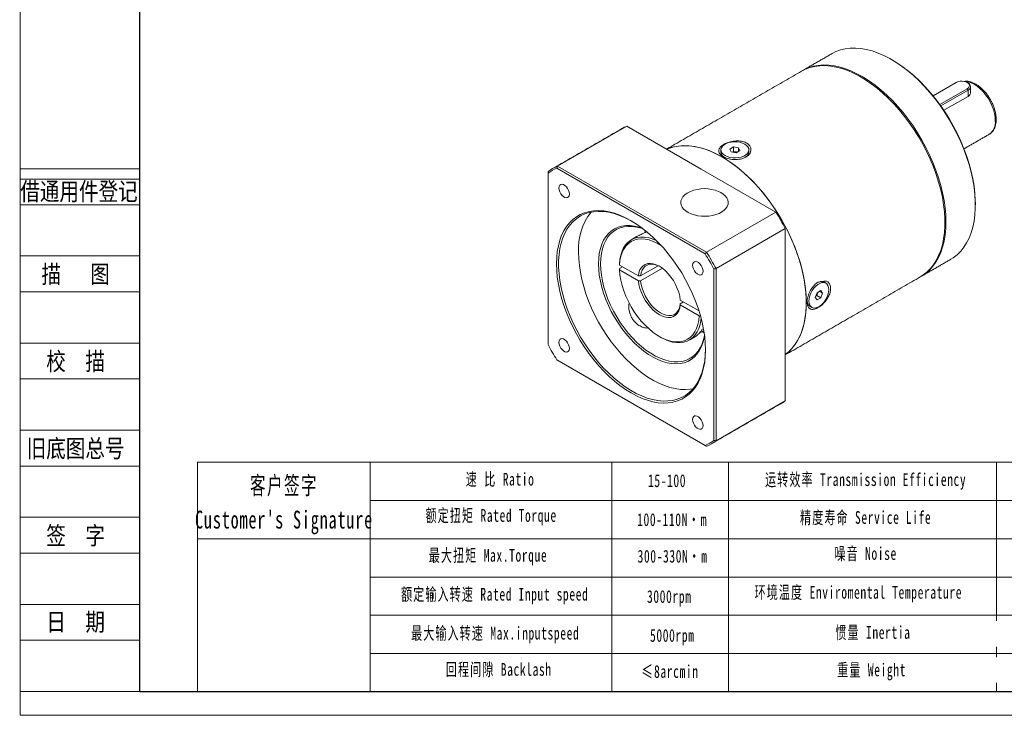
# Model space of a CAD drawing. Header units: millimetres. Extents: x -48 to 492, y -64 to 318.
# Tile 1 of 3: x -48 to 217, y -64 to 123. Entities that reach past the tile are written whole.
import ezdxf
from ezdxf.enums import TextEntityAlignment as Align

# ---------------------------------------------------------------- set-up
doc = ezdxf.new("R2010")
doc.units = ezdxf.units.MM
doc.header["$LTSCALE"] = 1.5
doc.layers.get('0').update_dxf_attribs({"lineweight": 18})
for name, color, linetype, lineweight in [('2细线层', 4, 'Continuous', 18), ('6文字层', 3, 'Continuous', 18), ('7标注层', 4, 'Continuous', 18), ('SLD-0', 7, 'Continuous', 18), ('细实线', 7, 'Continuous', 18)]:
    doc.layers.add(name, color=color, linetype=linetype, lineweight=lineweight)
doc.styles.add('宋体', font='txt', dxfattribs={"width": 0.8})
doc.styles.add('标准', font='txt', dxfattribs={"width": 0.667})

msp = doc.modelspace()

# ---------------------------------------------------------------- linework, layer by layer
at = {"color": 7, "linetype": 'Continuous', "lineweight": 15}
for p, q in [((204.539688, 106.177896), (198.285029, 102.567158)), ((200.093683, 100.215015), (207.481252, 104.479768)), ((207.707527, 104.087849), (200.358998, 99.845634)), ((207.707527, 104.087849), (207.481252, 104.479768)), ((207.707527, 104.087849), (207.707527, 102.415176)), ((207.707527, 102.415176), (201.1857, 98.650206)), ((97.074778, 83.609875), (115.742395, 94.38646)), ((135.840156, 82.78427), (115.742395, 94.38646)), ((143.552698, 88.216316), (144.532494, 88.78194)), ((143.911328, 87.443659), (143.552698, 88.216316)), ((144.532494, 88.78194), (145.870919, 88.574907)), ((144.532494, 87.540796), (144.532494, 88.78194)), ((146.22955, 87.80225), (145.249754, 87.236626)), ((145.870919, 88.574907), (146.22955, 87.80225)), ((145.870919, 87.595216), (145.870919, 88.574907)), ((145.249754, 87.236626), (143.911328, 87.443659)), ((144.268517, 87.388405), (144.532494, 87.540796)), ((144.532494, 87.540796), (145.201706, 87.437279)), ((145.201706, 87.437279), (145.51373, 87.389015)), ((136.879693, 59.977806), (96.899698, 83.057765)), ((97.074778, 83.609875), (137.2703, 60.405494)), ((155.937917, 71.182079), (135.840156, 82.78427)), ((94.545122, 81.698056), (94.545122, 35.530631)), ((155.937917, 71.182079), (137.2703, 60.405494)), ((139.799956, 56.024001), (158.467573, 66.800587)), ((158.467573, 43.592434), (158.467573, 66.800587)), ((120.695105, 66.287876), (120.629257, 65.664751)), ((113.792939, 55.993353), (114.64165, 56.483303)), ((118.897949, 54.026195), (113.793321, 56.973033)), ((119.465136, 54.025329), (124.244474, 56.784382)), ((125.346132, 56.11389), (119.465136, 52.718863)), ((139.23427, 9.732135), (139.23427, 55.89956)), ((139.799956, 56.024001), (139.799956, 9.607694)), ((113.793321, 55.666568), (118.897949, 52.719729)), ((166.538745, 48.251822), (167.028643, 49.514483)), ((167.028643, 47.554785), (166.538745, 48.251822)), ((166.933636, 48.740879), (166.669284, 48.588272)), ((167.178585, 49.37221), (166.933636, 48.740879)), ((166.933636, 48.740879), (168.008439, 48.120409)), ((167.028643, 49.514483), (168.008439, 50.080107)), ((168.008439, 48.120409), (167.028643, 47.554785)), ((167.292996, 49.667091), (167.178585, 49.37221)), ((167.64967, 49.872995), (168.498337, 49.38307)), ((168.008439, 50.080107), (168.498337, 49.38307)), ((168.498337, 49.38307), (168.008439, 48.120409)), ((130.153447, 46.548633), (131.002158, 47.038583)), ((135.220553, 44.603356), (130.154947, 47.527668)), ((130.154947, 46.221203), (135.259574, 43.274364)), ((158.467573, 20.38428), (158.467573, 43.592434)), ((136.009209, 39.575129), (136.42429, 39.81475)), ((96.899698, 31.452386), (136.879693, 8.372426)), ((137.2703, 8.14688), (97.074778, 31.351261)), ((158.467573, 20.38428), (139.799956, 9.607694))]:
    msp.add_line(p, q, dxfattribs=at)
for p, q in [((46.591744, 3.82211), (46.591744, -57.910317)), ((111.751991, 3.82211), (111.751991, -57.910317))]:
    msp.add_line(p, q)
at = {"color": 7, "linetype": 'Continuous', "lineweight": 15, "flags": 128}
for points in [[(203.058708, 58.50999), (203.750182, 58.945266), (204.78635, 59.75056), (205.734206, 60.687739), (206.589027, 61.752138), (207.346557, 62.938452), (208.003019, 64.240772), (208.555145, 65.652609), (209.000182, 67.166929), (209.335915, 68.776187), (209.560671, 70.472368), (209.673329, 72.247021), (209.673329, 74.091304), (209.560671, 75.996029), (209.335915, 77.951707), (209.000182, 79.948595), (208.555145, 81.976745), (208.003019, 84.026052), (207.346557, 86.086307), (206.589027, 88.147246), (205.734206, 90.1986), (204.78635, 92.230151), (203.750182, 94.231779), (202.630865, 96.19351), (201.433975, 98.10557), (200.165474, 99.958435), (198.831683, 101.742872), (197.439246, 103.449996), (195.9951, 105.071294), (194.506439, 106.598697), (192.980681, 108.024591), (191.425427, 109.341875), (189.848424, 110.543982), (188.257529, 111.624928), (186.660669, 112.579324), (185.065798, 113.402419), (183.480862, 114.090108), (181.913756, 114.63897), (180.37229, 115.046265), (178.864141, 115.309966), (177.396824, 115.428763), (175.977648, 115.40206), (174.613683, 115.229991), (173.311727, 114.913413), (172.078264, 114.453904), (171.061309, 113.937118)], [(187.346483, 112.18743), (188.525403, 111.470692), (190.096412, 110.403261), (191.653702, 109.216178), (193.189516, 107.915362), (194.696202, 106.507291), (196.166254, 104.99898), (197.592349, 103.397946), (198.96738, 101.712164), (200.284499, 99.95003), (201.537144, 98.120327), (202.719073, 96.232166), (203.824398, 94.294958), (204.847614, 92.318351), (205.783621, 90.312194), (206.627758, 88.286481), (207.375818, 86.251304), (208.024075, 84.216802), (208.569299, 82.193112), (209.008774, 80.190314), (209.34031, 78.218387), (209.562257, 76.287155), (209.673506, 74.406239), (209.687425, 73.487589)], [(194.85627, 53.774823), (195.547744, 54.210099), (196.583911, 55.015393), (197.531767, 55.952572), (198.386589, 57.016971), (199.144118, 58.203285), (199.800581, 59.505605), (200.352707, 60.917442), (200.797744, 62.431762), (201.133477, 64.04102), (201.358232, 65.737201), (201.470891, 67.511854), (201.470891, 69.356137), (201.358232, 71.260862), (201.133477, 73.21654), (200.797744, 75.213428), (200.352707, 77.241578), (199.800581, 79.290885), (199.144118, 81.35114), (198.386589, 83.412079), (197.531767, 85.463434), (196.583911, 87.494985), (195.547744, 89.496612), (194.428426, 91.458343), (193.231537, 93.370403), (191.963036, 95.223268), (190.629245, 97.007706), (189.236807, 98.714829), (187.792661, 100.336127), (186.304001, 101.86353), (184.778243, 103.289424), (183.222988, 104.606708), (181.645985, 105.808815), (180.055091, 106.889761), (178.45823, 107.844157), (176.863359, 108.667252), (175.278423, 109.354941), (173.711318, 109.903803), (172.169852, 110.311098), (170.661703, 110.5748), (169.194385, 110.693596), (167.775209, 110.666893), (166.411245, 110.494824), (165.109288, 110.178246), (163.875825, 109.718738), (162.85887, 109.201951)], [(163.000918, 109.282509), (163.569557, 109.599353), (164.766445, 110.129514), (166.034947, 110.517799), (167.368739, 110.762274), (168.761175, 110.861724), (170.205322, 110.815646), (171.693981, 110.624279), (173.21974, 110.288569), (174.774995, 109.810194), (176.351997, 109.191534), (177.942892, 108.435672), (179.539752, 107.546371), (181.134623, 106.528067), (182.71956, 105.385828), (184.286665, 104.125349), (185.828131, 102.752905), (187.33628, 101.275335), (188.803597, 99.700003), (190.222773, 98.034755), (191.586737, 96.287886), (192.888694, 94.4681), (194.122158, 92.584465), (195.280983, 90.646362), (196.359397, 88.663449), (197.352027, 86.645602), (198.253927, 84.602876), (199.060605, 82.545448), (199.768042, 80.483566), (200.372713, 78.427505), (200.871606, 76.387505), (201.262235, 74.373732), (201.542653, 72.396217), (201.711465, 70.464813), (201.76783, 68.58914)], [(207.481252, 104.479768), (207.836042, 104.753369), (208.042934, 105.073592), (208.085171, 105.414493), (207.959327, 105.748455), (207.675596, 106.048419), (207.256967, 106.290088), (206.737357, 106.453883), (206.158856, 106.526531), (205.568333, 106.502149), (205.013632, 106.382712), (204.539688, 106.177896)], [(215.061436, 95.85717), (215.003857, 96.820056), (214.832293, 97.82982), (214.550237, 98.865905), (214.16343, 99.90722), (213.679746, 100.932566), (213.109033, 101.921071), (212.462908, 102.852611), (211.754523, 103.708223), (210.998301, 104.470489), (210.209635, 105.123891), (209.404581, 105.655129), (208.599527, 106.053387), (207.810861, 106.310559), (207.054639, 106.421408), (206.856099, 106.425876)], [(207.707802, 106.047069), (208.088931, 105.760284), (208.328693, 105.42613), (208.410471, 105.067539), (208.328694, 104.708948), (208.08893, 104.374793), (207.707527, 104.087849)], [(164.124428, 46.858067), (164.068063, 48.733739), (163.899251, 50.665144), (163.618833, 52.642659), (163.228204, 54.656432), (162.729311, 56.696432), (162.12464, 58.752493), (161.417204, 60.814374), (160.610525, 62.871803), (159.708625, 64.914528), (158.715995, 66.932375), (157.637582, 68.915289), (156.478756, 70.853392), (155.245292, 72.737027), (153.943335, 74.556812), (152.579371, 76.303681), (151.160195, 77.968929), (149.692878, 79.544262), (148.184729, 81.021832), (146.643263, 82.394276), (145.076158, 83.654755), (143.491222, 84.796994), (141.896351, 85.815298), (140.29949, 86.704598), (138.708595, 87.46046), (137.131593, 88.079121), (135.576339, 88.557496), (134.050579, 88.893206), (132.56192, 89.084573), (131.117773, 89.13065), (129.725337, 89.0312), (128.391545, 88.786726), (127.123043, 88.398441), (126.531424, 88.158088)], [(158.467574, 32.840788), (159.223353, 33.447602), (160.171209, 34.384781), (161.02603, 35.44918), (161.78356, 36.635494), (162.440022, 37.937813), (162.992148, 39.34965), (163.437185, 40.86397), (163.772918, 42.473229), (163.997674, 44.16941), (164.110332, 45.944062), (164.110332, 47.788345), (163.997674, 49.693071), (163.772918, 51.648749), (163.437185, 53.645637), (162.992148, 55.673786), (162.440022, 57.723093), (161.78356, 59.783348), (161.02603, 61.844287), (160.171209, 63.895642), (159.223353, 65.927193), (158.187185, 67.92882), (157.067868, 69.890551), (155.870978, 71.802611), (154.602477, 73.655477), (153.268686, 75.439914), (151.876249, 77.147038), (150.432103, 78.768336), (148.943442, 80.295739), (147.417684, 81.721633), (145.86243, 83.038916), (144.285427, 84.241024), (142.694532, 85.32197), (141.097672, 86.276366), (139.502801, 87.099461), (137.917865, 87.78715), (136.350759, 88.336011), (134.809293, 88.743307), (133.301144, 89.007008), (131.833827, 89.125804), (130.414651, 89.099102), (129.050686, 88.927033), (127.74873, 88.610455), (126.531424, 88.158088)], [(145.867389, 85.905951), (146.603575, 86.06909), (147.26492, 86.317025), (147.822518, 86.638919), (148.252, 87.020705), (148.534596, 87.445696), (148.657954, 87.895319), (148.616684, 88.349923), (148.412589, 88.789639), (148.054589, 89.19525), (147.55833, 89.549029), (146.945502, 89.835513), (146.242888, 90.042181), (145.481194, 90.160003), (144.693712, 90.183827), (143.914858, 90.112614), (143.178672, 89.949475), (142.517327, 89.70154), (141.959729, 89.379646), (141.530247, 88.99786), (141.247651, 88.572868), (141.124293, 88.123245), (141.165563, 87.668642), (141.369658, 87.228926), (141.727658, 86.823315), (142.223916, 86.469537), (142.836745, 86.183053), (143.539359, 85.976384), (144.301053, 85.858562), (145.088535, 85.834737), (145.867389, 85.905951)], [(145.482428, 87.370944), (145.350344, 87.408152), (145.201706, 87.437279)], [(97.475483, 77.708418), (97.532767, 77.215257), (97.699985, 76.695905), (97.963584, 76.192443), (98.30221, 75.745655), (98.688432, 75.391738), (99.090959, 75.159364), (99.477182, 75.067358), (99.815809, 75.123176), (100.079408, 75.322293), (100.246624, 75.64858), (100.30391, 76.075602), (100.246624, 76.568765), (100.079408, 77.088115), (99.815809, 77.591577), (99.477182, 78.038364), (99.090959, 78.392283), (98.688432, 78.624657), (98.30221, 78.716661), (97.963584, 78.660844), (97.699985, 78.461727), (97.532767, 78.135441), (97.475483, 77.708418)], [(140.440998, 76.796792), (141.071544, 76.496106), (141.747154, 76.067153), (142.29821, 75.582469), (142.711138, 75.053987), (142.975776, 74.494721), (143.085602, 73.918442), (143.037916, 73.339339), (142.833892, 72.771673), (142.47855, 72.22942), (141.980645, 71.725934), (141.352433, 71.273611), (140.609385, 70.883589), (139.769796, 70.565473), (138.854338, 70.327093), (137.885557, 70.174322), (136.887304, 70.11092), (135.884161, 70.138448), (134.900828, 70.25623), (133.961517, 70.461363), (133.089357, 70.748798), (132.305826, 71.111457), (131.630216, 71.54041), (131.07916, 72.025094), (130.666232, 72.553576), (130.401594, 73.112842), (130.291767, 73.689121), (130.339453, 74.268224), (130.543478, 74.83589), (130.89882, 75.378143), (131.396725, 75.881629), (132.024937, 76.333952), (132.767985, 76.723974), (132.936373, 76.796792)], [(136.971529, 34.1221), (136.915375, 32.421544), (136.747231, 30.79533), (136.468035, 29.252554), (136.079348, 27.801844), (135.583346, 26.451311), (134.982801, 25.208509), (134.281073, 24.080387), (133.482085, 23.073258), (132.590305, 22.192748), (131.610721, 21.443787), (130.548811, 20.83056), (129.410514, 20.356498), (128.202195, 20.02425), (126.930612, 19.835677), (125.602876, 19.791833), (124.226413, 19.892962), (122.80892, 20.138498), (121.358324, 20.527068), (119.882738, 21.056501), (118.390413, 21.723834), (116.889696, 22.525337), (115.388979, 23.456525), (113.896654, 24.512193), (112.421068, 25.686436), (110.970472, 26.972688), (109.552979, 28.363756), (108.176515, 29.851857), (106.84878, 31.428672), (105.577197, 33.085384), (104.368878, 34.812727), (103.230581, 36.601039), (102.168672, 38.44032), (101.189086, 40.320286), (100.297307, 42.230422), (99.498319, 44.160044), (98.796591, 46.098364), (98.196045, 48.034541), (97.700044, 49.957745), (97.311357, 51.857223), (97.032162, 53.722352), (96.864017, 55.542701), (96.807862, 57.308091), (96.864017, 59.008647), (97.032162, 60.63486), (97.311357, 62.177637), (97.700044, 63.628348), (98.196045, 64.978881), (98.796591, 66.221683), (99.498319, 67.349803), (100.297307, 68.356934), (101.189086, 69.237444), (102.168672, 69.986404), (103.230581, 70.599631), (104.368878, 71.073694), (105.577197, 71.40594), (106.84878, 71.594514), (108.176515, 71.638359), (109.552979, 71.537231), (110.970472, 71.291694), (112.421068, 70.903123), (113.896654, 70.373691), (115.388979, 69.706357), (116.889696, 68.904855), (118.390413, 67.973666), (119.882738, 66.917998), (121.358324, 65.743754), (122.80892, 64.457503), (124.226413, 63.066437), (125.602876, 61.578334), (126.930612, 60.001519), (128.202195, 58.344807), (129.410514, 56.617466), (130.548811, 54.829153), (131.610721, 52.989871), (132.590305, 51.109906), (133.482085, 49.199769), (134.281073, 47.270147), (134.982801, 45.331828), (135.583346, 43.395651), (136.079348, 41.472447), (136.468035, 39.572968), (136.747231, 37.707839), (136.915375, 35.88749), (136.971529, 34.1221)], [(117.03486, 68.820449), (116.797861, 68.953723), (115.301829, 69.719175), (113.816513, 70.348068), (112.350419, 70.836802), (110.911947, 71.182575), (109.509335, 71.383408), (108.150616, 71.438152), (106.843574, 71.346492), (105.595695, 71.108951), (104.414129, 70.726892), (103.30564, 70.202504), (102.27658, 69.53879), (101.332843, 68.73955), (100.479835, 67.809364), (99.722441, 66.753558), (99.064999, 65.578182), (98.511276, 64.289967), (98.064441, 62.896293), (97.727058, 61.405141), (97.501056, 59.825053), (97.387729, 58.16508), (97.387729, 56.43473), (97.501056, 54.643914), (97.727058, 52.802889), (98.064441, 50.922203), (98.511276, 49.012624), (99.064999, 47.085094), (99.722441, 45.150652), (100.479835, 43.220378), (101.332843, 41.305329), (102.27658, 39.416473), (103.30564, 37.564632), (104.414129, 35.760409), (105.595695, 34.014143), (106.843574, 32.335833), (108.150616, 30.735094), (109.509335, 29.221095), (110.911947, 27.802505), (112.350419, 26.487455), (113.816513, 25.283473), (115.301829, 24.197456), (116.797861, 23.235626), (118.296038, 22.403492), (119.787781, 21.705821), (121.264543, 21.146607), (122.717867, 20.729053), (124.139428, 20.455555), (125.521083, 20.327673), (126.854918, 20.346146), (128.133294, 20.510865), (129.348887, 20.820886), (130.494735, 21.274434), (131.564275, 21.868912), (132.551381, 22.600914), (133.450398, 23.466246), (134.256176, 24.459954), (134.964102, 25.576344), (135.570119, 26.809022), (136.070756, 28.150928), (136.463145, 29.594376), (136.74504, 31.131096), (136.914825, 32.752288), (136.971027, 34.286251)], [(108.121571, 57.30809), (108.178018, 58.74769), (108.346919, 60.110849), (108.626951, 61.3869), (109.015922, 62.565856), (109.51079, 63.63849), (110.10768, 64.596408), (110.80192, 65.432111), (111.588079, 66.139059), (112.460003, 66.711721), (113.410866, 67.145614), (114.43323, 67.437341), (115.519092, 67.584621), (116.659952, 67.5863), (117.846883, 67.442365), (119.070595, 67.153944), (119.955889, 66.862875)], [(120.123956, 66.735027), (119.682471, 66.882057), (118.459232, 67.198378), (117.271179, 67.369337), (116.127878, 67.393555), (115.038532, 67.27084), (114.011915, 67.002176), (113.05629, 66.589731), (112.179353, 66.036822), (111.388164, 65.347903), (110.689093, 64.528519), (110.087767, 63.585269), (109.589031, 62.525745), (109.196899, 61.358479), (108.914526, 60.092871), (108.744189, 58.739107), (108.687257, 57.30809)], [(201.76783, 68.58914), (201.711465, 66.778545), (201.542653, 65.042046), (201.262235, 63.388296), (200.871606, 61.825533), (200.372713, 60.361543), (199.768042, 59.003619), (199.060605, 57.758527), (198.253927, 56.632469), (197.352027, 55.631056), (196.359397, 54.759275), (195.280983, 54.021473), (194.997066, 53.857548)], [(113.792939, 57.299818), (113.90662, 58.517298), (114.132082, 59.650395), (114.467017, 60.687491), (114.907989, 61.617952), (115.450475, 62.432239), (116.088918, 63.122002), (116.816768, 63.680172), (117.626564, 64.101023), (118.510003, 64.380241), (119.458028, 64.514964), (120.460917, 64.50381), (121.508391, 64.346894), (122.589707, 64.045824), (123.693781, 63.603687), (123.696824, 63.602287)], [(124.995358, 62.252605), (123.964049, 62.842782), (122.845411, 63.352815), (121.745184, 63.717964), (120.675417, 63.934228), (119.647827, 63.99924), (118.673667, 63.912289), (117.763606, 63.674326), (116.927612, 63.287956), (116.174839, 62.757414), (115.513532, 62.088507), (114.950935, 61.288562), (114.493208, 60.36634), (114.145365, 59.331942), (113.911215, 58.196695), (113.793321, 56.973033)], [(102.747559, 60.410441), (102.804263, 58.648596), (102.974047, 56.831374), (103.255942, 54.969185), (103.648332, 53.072695), (104.148969, 51.152766), (104.754986, 49.220395), (105.462912, 47.286652), (106.26869, 45.362612), (107.167707, 43.459296), (108.154812, 41.587607), (109.224353, 39.758264), (110.370202, 37.981748), (111.585794, 36.268233), (112.86417, 34.627532), (114.198005, 33.069046), (115.57966, 31.601703), (117.001221, 30.233902), (118.454545, 28.973484), (119.931307, 27.827664), (121.42305, 26.803006), (122.921227, 25.905382), (124.417259, 25.13993), (125.902575, 24.511037), (127.368669, 24.022304), (128.807141, 23.676529), (130.209754, 23.475697), (131.568472, 23.420953), (132.875514, 23.512614), (133.598192, 23.630935)], [(136.736564, 37.794745), (136.619938, 37.201051), (136.285108, 35.972345), (135.842756, 34.845446), (135.296342, 33.829176), (134.650144, 32.931487), (133.909219, 32.159405), (133.079366, 31.518973), (132.167079, 31.015204), (131.179499, 30.652038), (130.124354, 30.432319), (129.009903, 30.357767), (127.844866, 30.428964), (126.638364, 30.645354), (125.399837, 31.005244), (124.13898, 31.505816), (122.865659, 32.143153), (121.589841, 32.912267), (120.321511, 33.807138), (119.070595, 34.820763), (117.846883, 35.945209), (116.659952, 37.171675), (115.519092, 38.490564), (114.43323, 39.891553), (113.410866, 41.363676), (112.460003, 42.895413), (111.588079, 44.474776), (110.80192, 46.089404), (110.10768, 47.726661), (109.51079, 49.373732), (109.015922, 51.017727), (108.626951, 52.64578), (108.346919, 54.24515), (108.178018, 55.803318), (108.121571, 57.30809)], [(108.687257, 57.30809), (108.744189, 55.811341), (108.914526, 54.260911), (109.196899, 52.669282), (109.589031, 51.04927), (110.087767, 49.413917), (110.689093, 47.77639), (111.388164, 46.149877), (112.179353, 44.54747), (113.05629, 42.982072), (114.011915, 41.466284), (115.038532, 40.012314), (116.127878, 38.631868), (117.271179, 37.336058), (118.459232, 36.13532), (119.682471, 35.03932), (120.931047, 34.056882), (122.194907, 33.195917), (123.463877, 32.463357), (124.727737, 31.865099), (125.976313, 31.405962), (127.199552, 31.08964), (128.387605, 30.918682), (129.530907, 30.894464), (130.620252, 31.017179), (131.64687, 31.285841), (132.602494, 31.698288), (133.479431, 32.251197), (134.27062, 32.940116), (134.969692, 33.759499), (135.571016, 34.702751), (136.069753, 35.762274), (136.461885, 36.92954), (136.709896, 38.004222)], [(118.897949, 54.026195), (119.041596, 54.888624), (119.303653, 55.648184), (119.678463, 56.28848), (120.157934, 56.795686), (120.731715, 57.158854), (121.387418, 57.370144), (122.110888, 57.424993), (122.886507, 57.322218), (123.69753, 57.064038), (124.526447, 56.656025), (125.355365, 56.10699), (126.166388, 55.428783), (126.942007, 54.636048), (127.665478, 53.745897), (128.321181, 52.777549), (128.894961, 51.751908), (129.374432, 50.691116), (129.749242, 49.618074), (130.011299, 48.555948), (130.154947, 47.527668)], [(124.695475, 56.557004), (124.024632, 56.879159), (123.256791, 57.124332), (122.522226, 57.222955), (121.836681, 57.172914), (121.21485, 56.975282), (120.670062, 56.634294), (120.213993, 56.15726), (119.85642, 55.554403), (119.605003, 54.838646), (119.465136, 54.025329)], [(133.475482, 56.926061), (133.532767, 56.432899), (133.699984, 55.913548), (133.963583, 55.410085), (134.30221, 54.963297), (134.688432, 54.609381), (135.09096, 54.377006), (135.477182, 54.285), (135.815808, 54.340818), (136.079407, 54.539936), (136.246624, 54.866223), (136.303909, 55.293245), (136.246624, 55.786407), (136.079407, 56.305758), (135.815808, 56.80922), (135.477182, 57.256007), (135.09096, 57.609925), (134.688432, 57.842299), (134.30221, 57.934304), (133.963583, 57.878487), (133.699984, 57.67937), (133.532767, 57.353083), (133.475482, 56.926061)], [(113.793321, 55.666568), (113.911215, 54.30679), (114.145365, 52.901199), (114.493208, 51.465189), (114.950935, 50.014487), (115.513532, 48.564981), (116.174839, 47.132546), (116.927612, 45.73287), (117.763606, 44.381282), (118.673667, 43.092585), (119.647827, 41.880892), (120.675417, 40.759474), (121.745184, 39.740612), (122.845411, 38.835465), (123.964049, 38.053947), (125.088846, 37.404616), (126.207484, 36.894582), (127.307711, 36.529434), (128.377478, 36.313169), (129.405068, 36.248157), (130.379228, 36.335108), (131.289289, 36.573072), (132.125284, 36.95944), (132.878056, 37.489984), (133.539363, 38.158891), (134.10196, 38.958835), (134.559687, 39.881057), (134.90753, 40.915456), (135.141681, 42.050702), (135.259574, 43.274364)], [(130.154947, 46.221203), (130.011299, 45.358774), (129.749242, 44.599213), (129.374432, 43.958918), (128.894961, 43.451711), (128.321181, 43.088543), (127.665478, 42.877253), (126.942007, 42.822404), (126.166388, 42.925179), (125.355365, 43.18336), (124.526447, 43.591373), (123.69753, 44.140408), (122.886507, 44.818614), (122.110888, 45.61135), (121.387418, 46.5015), (120.731715, 47.469848), (120.157934, 48.49549), (119.678463, 49.556282), (119.303653, 50.629323), (119.041596, 51.691449), (118.897949, 52.719729)], [(119.465136, 52.718863), (119.605003, 51.744059), (119.85642, 50.738022), (120.213993, 49.722319), (120.670062, 48.718719), (121.21485, 47.748732), (121.836681, 46.83315), (122.522226, 45.991595), (123.256791, 45.242108), (124.024632, 44.600751), (124.809291, 44.081271), (125.59395, 43.694802), (126.361791, 43.449629), (127.096356, 43.351006), (127.781901, 43.401047), (128.403731, 43.598679), (128.948519, 43.939667), (129.404588, 44.416702), (129.762162, 45.019559), (130.013578, 45.735316), (130.153447, 46.548633)], [(166.184937, 45.380221), (166.694328, 45.412392), (167.239742, 45.593379), (167.79734, 45.915274), (168.342753, 46.364007), (168.852144, 46.919967), (169.30325, 47.558857), (169.676356, 48.252753), (169.955156, 48.971328), (170.127463, 49.683178), (170.185748, 50.357192), (170.127463, 50.963911), (169.955156, 51.476819), (169.676356, 51.8735), (169.30325, 52.136617), (168.852144, 52.25467), (168.342753, 52.2225), (167.79734, 52.041513), (167.239742, 51.719618), (166.694328, 51.270885), (166.184937, 50.714924), (165.733831, 50.076035), (165.360725, 49.382139), (165.081926, 48.663564), (164.909619, 47.951714), (164.851334, 47.2777), (164.909619, 46.670981), (165.081926, 46.158073), (165.360725, 45.761392), (165.733831, 45.498275), (166.184937, 45.380221)], [(168.351512, 52.543679), (168.802618, 52.425625), (168.903756, 52.373191)], [(167.178585, 49.37221), (167.227676, 49.515502), (167.261588, 49.64896)], [(158.467574, 32.840788), (158.715995, 33.028202), (159.708625, 33.899983), (160.610525, 34.901396), (161.417204, 36.027453), (162.12464, 37.272546), (162.729311, 38.630469), (163.228204, 40.09446), (163.618833, 41.657223), (163.899251, 43.310973), (164.068063, 45.047471), (164.124428, 46.858067)], [(135.783736, 42.664873), (135.711962, 42.056663), (135.486499, 40.923566), (135.151565, 39.88647), (134.710594, 38.956009), (134.168106, 38.141723), (133.529664, 37.451959), (132.801814, 36.89379), (131.992018, 36.472939), (131.108579, 36.19372), (130.160554, 36.058997), (129.157664, 36.070151), (128.110191, 36.227067), (127.028875, 36.528137), (125.924801, 36.970273), (124.809291, 37.548944), (124.807498, 37.549979)], [(136.046623, 38.97194), (136.60713, 38.722927), (136.608295, 38.722437)], [(97.475483, 36.136948), (97.532767, 35.643785), (97.699985, 35.124435), (97.963584, 34.620972), (98.30221, 34.174184), (98.688432, 33.820268), (99.090959, 33.587894), (99.477182, 33.495887), (99.815809, 33.551705), (100.079408, 33.750823), (100.246624, 34.077109), (100.30391, 34.504132), (100.246624, 34.997293), (100.079408, 35.516642), (99.815809, 36.020107), (99.477182, 36.466893), (99.090959, 36.82081), (98.688432, 37.053184), (98.30221, 37.14519), (97.963584, 37.089374), (97.699985, 36.890254), (97.532767, 36.563969), (97.475483, 36.136948)], [(133.475482, 15.35459), (133.532767, 14.861427), (133.699984, 14.342078), (133.963583, 13.838615), (134.30221, 13.391827), (134.688432, 13.03791), (135.09096, 12.805536), (135.477182, 12.71353), (135.815808, 12.769348), (136.079407, 12.968466), (136.246624, 13.294751), (136.303909, 13.721774), (136.246624, 14.214935), (136.079407, 14.734285), (135.815808, 15.23775), (135.477182, 15.684536), (135.09096, 16.038452), (134.688432, 16.270826), (134.30221, 16.362832), (133.963583, 16.307017), (133.699984, 16.107897), (133.532767, 15.781611), (133.475482, 15.35459)]]:
    msp.add_lwpolyline(points, dxfattribs=at)
at = {"color": 7, "linetype": 'Continuous', "lineweight": 15}
for centre, radius, start, end in [((211.095222, 95.445378), 3.987533, 305.38468255, 5.92749216), ((121.596949, 81.325568), 14.313026, 114.14433826, 119.99325343), ((142.92769, 87.585709), 1.815157, 184.88396097, 241.72701484), ((144.891938, 85.474974), 1.986605, 81.02934484, 106.53473038), ((146.81313, 87.613852), 1.858992, 299.3006154, 354.36046297), ((102.922386, 70.563036), 14.297361, 114.1419773, 125.86877446), ((102.77103, 70.171988), 14.16036, 114.49611477, 125.51463698), ((136.688685, 67.815815), 9.733333, 67.32449706, 112.67550294), ((118.916141, 61.303353), 16.193219, 142.20054514, 183.16095463), ((93.086147, 31.973598), 74.078675, 28.04306991, 31.95693024), ((74.531593, 21.262272), 73.390586, 28.16148227, 31.83853268), ((74.41853, 21.197012), 74.078675, 28.04306991, 31.95693024), ((168.274512, 50.163134), 2.38179, 88.14737846, 121.85489137), ((165.324736, 50.084846), 1.986103, 313.44306722, 338.97279841), ((166.217286, 47.370972), 1.876819, 174.0136406, 234.67420119), ((131.073516, 42.518849), 5.746873, 305.6863808, 329.18753084), ((159.248394, 70.168253), 73.391268, 208.16149236, 211.83850778), ((150.081443, 31.983606), 14.313334, 300.00142084, 305.86633925), ((131.008432, 21.258092), 14.160229, 294.49604025, 305.5146671), ((131.422603, 21.193874), 14.297538, 294.14205049, 305.86870127)]:
    msp.add_arc(centre, radius, start, end, dxfattribs=at)
for points in [[(171.061309, 113.937118), (163.141713, 109.365233)], [(187.346483, 112.18743), (187.063686, 112.350738)], [(162.85887, 109.201951), (126.468651, 88.194325)], [(207.707802, 106.047069), (207.481491, 106.177758)], [(208.410471, 103.369483), (208.410471, 105.067539)], [(114.441895, 93.721855), (95.774278, 82.945269)], [(206.629053, 88.28317), (213.404256, 92.194412)], [(141.119123, 88.009282), (141.119123, 87.43117)], [(148.663124, 87.43117), (148.663124, 88.009282)], [(96.899698, 83.057765), (97.074778, 83.609875)], [(94.545122, 82.149061), (94.545122, 81.698056)], [(209.687425, 73.161025), (209.687425, 73.487589)], [(118.488752, 64.651052), (117.009925, 63.797343)], [(136.879693, 59.977806), (137.2703, 60.405494)], [(195.139113, 53.938105), (203.058708, 58.50999)], [(113.793321, 56.973033), (113.792939, 57.299818)], [(113.792939, 55.993353), (113.793321, 55.666568)], [(139.23427, 55.89956), (139.799956, 56.024001)], [(119.465136, 54.025329), (118.897949, 54.026195)], [(158.467574, 32.768077), (194.85627, 53.774823)], [(118.897949, 52.719729), (119.465136, 52.718863)], [(169.404387, 52.084182), (168.903756, 52.373191)], [(130.153447, 46.548633), (130.154947, 46.221203)], [(165.132063, 45.839718), (165.632694, 45.55071)], [(135.259574, 43.274364), (135.585048, 43.274238)], [(124.524701, 37.713287), (124.807498, 37.549979)], [(132.608657, 36.776619), (134.087485, 37.630328)], [(134.079819, 37.643463), (134.425944, 37.851111)], [(97.074778, 31.351261), (96.899698, 31.452386)], [(138.5708, 8.811486), (157.238417, 19.588072)], [(137.2703, 8.14688), (136.879693, 8.372426)], [(139.23427, 9.732135), (139.799956, 9.607694)]]:
    msp.add_open_spline(points, degree=1, dxfattribs=at)
for points, knots in [([(213.284029, 92.136335), (213.30678, 92.145643), (213.538187, 92.240314), (213.914729, 92.540693), (214.389223, 93.02979), (214.764999, 93.631097), (215.047735, 94.321768), (215.230904, 95.100124), (215.290208, 95.738083), (215.298145, 96.268368), (215.281047, 96.813787), (215.187813, 97.615149), (214.974792, 98.588341), (214.664414, 99.56924), (214.26314, 100.541294), (213.778453, 101.488335), (213.218755, 102.394579), (212.593347, 103.24478), (211.91213, 104.024447), (211.185458, 104.72002), (210.423766, 105.319034), (209.637804, 105.809176), (208.838593, 106.180624), (208.04117, 106.415716), (207.321757, 106.519724), (206.8871, 106.47627), (206.703421, 106.457907)], [0, 0, 0, 0, 0.0047109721, 0.0479178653, 0.0909018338, 0.1343096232, 0.1787112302, 0.2242517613, 0.2706795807, 0.2824070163, 0.3074990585, 0.3545423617, 0.401496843, 0.448343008, 0.4950920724, 0.5417815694, 0.588459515, 0.6351716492, 0.68196126, 0.7288830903, 0.7759876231, 0.8233076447, 0.8708266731, 0.918362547, 0.9655014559, 1, 1, 1, 1]), ([(208.395625, 103.548785), (208.381378, 103.382962), (208.350696, 103.025845), (208.051096, 102.639198), (207.78727, 102.467172), (207.707527, 102.415176)], [0, 0, 0, 0, 0.376882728, 0.8116587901, 1, 1, 1, 1]), ([(149.224585, 87.894017), (149.161502, 87.626938), (149.023946, 87.044562), (148.273854, 86.257324), (147.106277, 85.653486), (145.633209, 85.356608), (144.068187, 85.393852), (142.636378, 85.720731), (141.519852, 86.245717), (140.797098, 86.883403), (140.486608, 87.586756), (140.613306, 88.327976), (141.206604, 89.066081), (142.250344, 89.7312), (143.643185, 90.22957), (145.202909, 90.465879), (146.702261, 90.378405), (147.937898, 89.976606), (148.788021, 89.33625), (149.216637, 88.604593), (149.222159, 88.110904), (149.224585, 87.894017)], [0, 0, 0, 0, 0.0471839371, 0.102886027, 0.1605432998, 0.2187748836, 0.2759791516, 0.3303726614, 0.3811176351, 0.42957964, 0.4783782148, 0.5296753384, 0.5842490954, 0.6413814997, 0.6995934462, 0.7573294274, 0.8128261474, 0.8647314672, 0.9136773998, 0.9620768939, 1, 1, 1, 1]), ([(121.217131, 65.912995), (121.070494, 65.846565), (120.62126, 65.643051), (119.761409, 65.278463), (118.96041, 64.924673), (118.601065, 64.70259), (118.496419, 64.637916)], [0, 0, 0, 0, 0.1394982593, 0.4273661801, 0.8332410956, 1, 1, 1, 1]), ([(169.585455, 52.627956), (169.814986, 52.483798), (170.302002, 52.177928), (170.690416, 51.281057), (170.709856, 50.153405), (170.364267, 48.94418), (169.713133, 47.743698), (168.808207, 46.626188), (167.73483, 45.702791), (166.623902, 45.10484), (165.624564, 44.942105), (164.863613, 45.261801), (164.418808, 46.020865), (164.303804, 47.087928), (164.484779, 48.31254), (164.929555, 49.587349), (165.625771, 50.818418), (166.55513, 51.880444), (167.645462, 52.604991), (169.585455, 52.627956), (169.585455, 52.627956)], [0, 0, 0, 0, 0.047219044, 0.1001886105, 0.1500178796, 0.1982979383, 0.2476532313, 0.2998989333, 0.3553474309, 0.412954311, 0.4711888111, 0.5284583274, 0.5829765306, 0.6338399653, 0.682338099, 0.7310777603, 0.7822587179, 0.8367159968, 0.8937771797, 1.000000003, 1.000000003, 1.000000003, 1.000000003]), ([(117.45538, 42.208641), (117.273927, 42.491178), (116.910913, 43.056422), (116.54311, 44.000691), (116.325379, 44.982555), (116.236413, 45.926102), (116.358771, 46.491431), (116.41249, 46.73963)], [0, 0, 0, 0, 0.205186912, 0.4104962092, 0.6224380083, 0.8342373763, 1, 1, 1, 1]), ([(121.439802, 40.026548), (121.340667, 40.016879), (120.854579, 39.969466), (119.886606, 40.242723), (118.674805, 40.875333), (117.890193, 41.62368), (117.526374, 42.113132), (117.45538, 42.208641)], [0, 0, 0, 0, 0.0680393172, 0.3336189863, 0.6143199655, 0.9247406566, 1, 1, 1, 1]), ([(136.501495, 39.236133), (136.331161, 39.163364), (135.910426, 38.98362), (135.491195, 38.784816), (135.24169, 38.666497)], [0, 0, 0, 0, 0.404848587, 1, 1, 1, 1])]:
    msp.add_open_spline(points, degree=3, knots=knots, dxfattribs=at)
at = {"layer": '2细线层'}
for p, q in [((-47.849648, 82.886909), (-15.53551, 82.886909)), ((-47.849648, 80.126386), (-15.53551, 80.126386)), ((-47.849648, 73.225078), (-15.53551, 73.225078)), ((-47.849648, 59.422464), (-15.53551, 59.422464)), ((-47.849648, 49.760633), (-15.53551, 49.760633)), ((-47.849648, 35.958018), (-15.53551, 35.958018)), ((-47.849648, 26.296188), (-15.53551, 26.296188)), ((-47.849648, 12.493573), (-15.53551, 12.493573)), ((-47.849648, 2.831743), (-15.53551, 2.831743)), ((-47.849648, -10.970872), (-15.53551, -10.970872)), ((-47.849648, -20.632702), (-15.53551, -20.632702)), ((-47.849648, -34.435317), (-15.53551, -34.435317)), ((-47.849648, -44.097148), (-15.53551, -44.097148)), ((-47.849648, -57.899762), (-15.53551, -57.899762))]:
    msp.add_line(p, q, dxfattribs=at)
at = {"layer": '7标注层', "color": 0}
msp.add_line((0.024271, 3.82211), (0.024271, -57.899762), dxfattribs=at)
at = {"layer": 'SLD-0'}
for p, q in [((143.147348, 3.82211), (143.147348, -57.892741)), ((215.403921, 3.82211), (215.403921, -57.899762))]:
    msp.add_line(p, q, dxfattribs=at)
at = {"layer": '细实线'}
for p, q in [((0.024271, 3.82211), (485.952846, 3.82211)), ((46.591744, -6.476208), (319.693586, -6.476208)), ((0.024271, -16.774527), (485.952846, -16.774527)), ((46.591744, -27.072845), (485.952846, -27.072845)), ((46.591744, -37.371164), (485.952846, -37.371164)), ((46.591744, -47.669482), (485.952846, -47.669482))]:
    msp.add_line(p, q, dxfattribs=at)
at = {"layer": '细实线', "color": 3}
msp.add_lwpolyline([(-47.6822, -64.3291), (492.382184, -64.3291), (492.382184, 317.573571), (-47.6822, 317.573571)], close=True, dxfattribs=at)
at = {"layer": '细实线', "color": 3, "lineweight": 25}
msp.add_lwpolyline([(-15.53551, -57.899762), (485.952846, -57.899762), (485.952846, 311.144233), (-15.53551, 311.144233)], close=True, dxfattribs=at)

# ---------------------------------------------------------------- texts
at = {"layer": '6文字层', "color": 3, "style": '宋体', "width": 0.8}
for s, p in [('借通用件登记', (-31.86781, 76.858734)), ('描   图', (-32.788779, 54.591548)), ('校  描', (-32.788779, 31.127103)), ('旧底图总号', (-32.788779, 7.662658)), ('签  字', (-32.788779, -15.801787)), ('日  期', (-32.780173, -39.128475))]:
    msp.add_text(s, height=4.8309152, dxfattribs=at).set_placement(p, align=Align.MIDDLE)
at = {"layer": 'SLD-0', "color": 1, "attachment_point": 2, "line_spacing_factor": 1.15057, "style": '标准'}
for s, insert, char_height, width in [("\\T1.1;客户签字\\PCustomer's Signature", (23.388274, 0.011654), 4.805882, 59.78566762), ('\\T1.1;速 比 Ratio', (81.613418, 0.990366), 3.43277286, 28.04888034), ('\\T1.1;\\pxqc;15-100', (126.601648, 0.594424), 3.43277286, 14.59543277), ('\\T1.1;运转效率 Transmission Efficiency', (180.12219, 0.884869), 3.43277286, 58.33500813), ('\\T1.1;额定扭矩 Rated Torque', (79.200505, -8.775135), 3.43277286, 60.94794146), ('\\T1.1;100-110N·m', (127.963149, -9.90089), 3.43277286, 28.4323687), ('\\T1.1;精度寿命 Service Life', (180.12219, -9.317191), 3.43277286, 45.78883473), ('\\T1.1;噪音 Noise', (180.12219, -19.027581), 3.43277286, 30.29061679), ('\\T1.1;最大扭矩 Max.Torque', (78.355985, -19.505134), 3.43277286, 40.52047415), ('\\T1.1;300-330N·m', (128.08496, -19.761296), 3.43277286, 34.14048905), ('{\\T1.1;环境温度 Enviromental Temperature}', (178.154171, -29.475473), 3.43277286, 83.78421083), ('\\T1.1;额定输入转速 Rated Input speed', (80.16567, -29.994013), 3.43277286, 53.87169601), ('\\T1.1;3000rpm', (127.195365, -30.618445), 3.43277286, 23.65319716), ('\\T1.1;最大输入转速 Max.inputspeed ', (80.286316, -40.482885), 3.43277286, 54.18291222), ('\\T1.1;5000rpm', (128.014636, -41.100148), 3.43277286, 75.0603557), ('\\T1.1;回程间隙 Backlash', (81.251481, -50.248387), 3.43277286, 43.93381758), ('\\T1.1;重量 Weight', (181.721223, -50.37125), 3.43277286, 26.69257276), ('\\T1.1;≤8arcmin ', (127.386918, -50.817088), 3.43277286, 26.40655057)]:
    msp.add_mtext(s, dxfattribs=dict(at, insert=insert, char_height=char_height, width=width))

# ---------------------------------------------------------------- next in the draw order: texts
at = {"layer": 'SLD-0', "color": 1, "char_height": 3.43277286, "width": 83.78421083, "attachment_point": 2, "style": '标准', "bg_fill": 2}
for s, insert in [('{\\fSimSun|b0|i0|c134|p2;\\T1.1;设计 \\fArial|b0|i0|c0|p34;Design\\fSimSun|b0|i0|c134|p2;：}', (260.221941, -31.126389)), ('{\\T1.1;日期 Date：}', (258.599887, -50.428459))]:
    msp.add_mtext(s, dxfattribs=dict(at, insert=insert))
at = {"layer": 'SLD-0', "color": 1, "insert": (228.472957, -40.665573), "char_height": 3.43277286, "width": 83.78421083, "attachment_point": 2, "line_spacing_factor": 1.15057, "style": '标准', "bg_fill": 2}
msp.add_mtext('{\\T1.1;0.44kg.cm²}', dxfattribs=at)

# ---------------------------------------------------------------- next in the draw order: texts
at = {"layer": 'SLD-0', "color": 1, "insert": (182.09022, -40.292112), "char_height": 3.43277286, "width": 31.01253455, "attachment_point": 2, "line_spacing_factor": 1.15057, "style": '标准'}
msp.add_mtext('\\T1.1;惯量 Inertia', dxfattribs=at)

doc.saveas('drawing.dxf')
